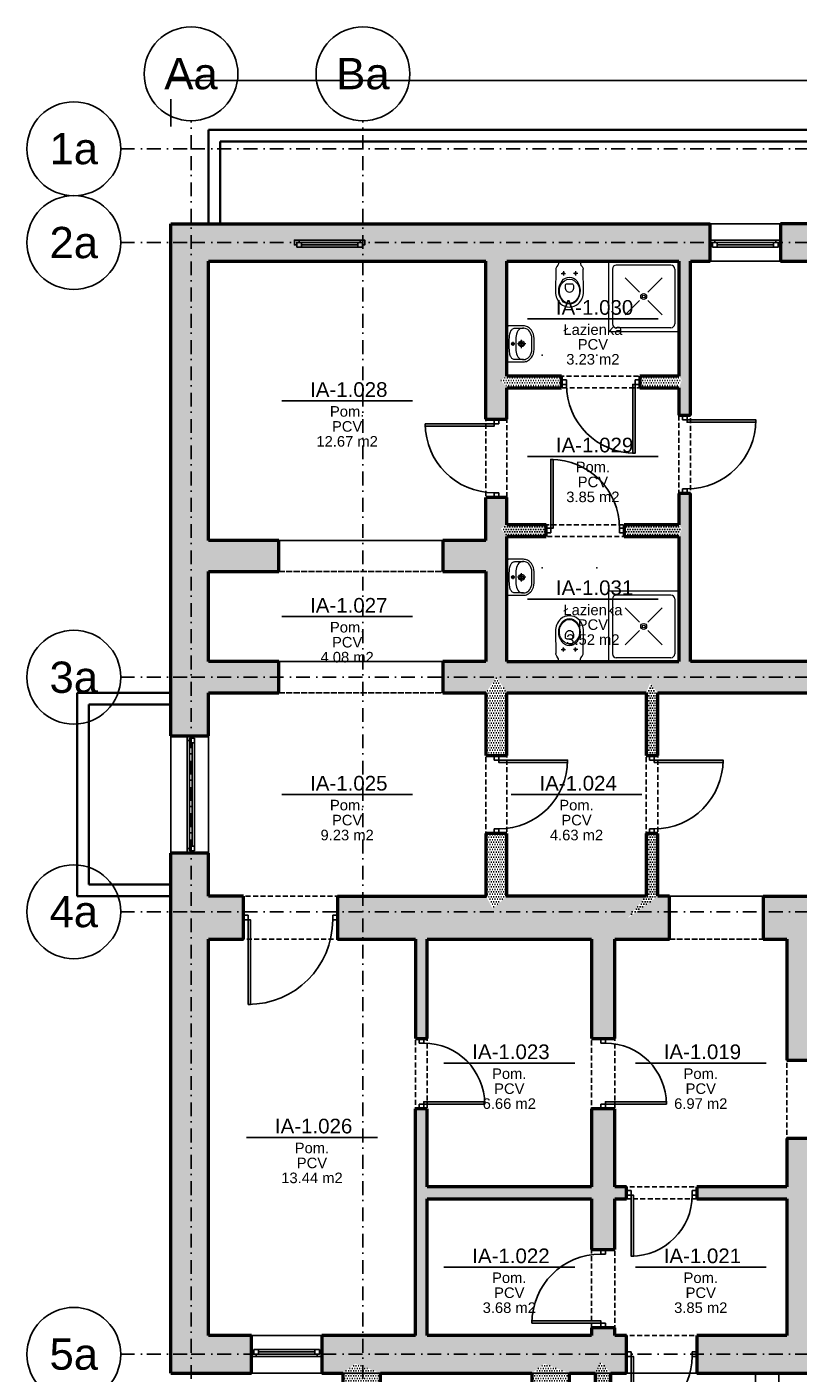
# Model space of a CAD drawing. Header units: millimetres. Extents: x 489 to 7736, y 461 to 5981.
# Tile 24 of 62: x 489 to 1476, y 4220 to 5942. Entities that reach past the tile are written whole.
import ezdxf
from ezdxf.enums import TextEntityAlignment as Align

# ---------------------------------------------------------------- set-up
doc = ezdxf.new("R2010")
doc.units = ezdxf.units.MM
doc.linetypes.add('DOT___DASHED', pattern=[33.523888, 17.638888, -8.819444, 0.01, -7.055556])
doc.linetypes.add('HIDDEN', pattern=[9.525, 6.35, -3.175])
for name, color, linetype in [('WK-Drzwi IST', 8, 'Continuous'), ('WK-EtykPom', 161, 'Continuous'), ('WK-Okna', 143, 'Continuous'), ('WK-Opisy', 143, 'Continuous'), ('WK-Otwory', 9, 'Continuous'), ('WK-Schody', 254, 'Continuous'), ('WK-Siatka', 240, 'DOT___DASHED'), ('WK-Ściany', 7, 'Continuous')]:
    doc.layers.add(name, color=color, linetype=linetype)
doc.layers.add('WK-INSTALACJE WODKAN', color=170, linetype='Continuous', lineweight=5)
doc.layers.add('WK-Pomieszczenia', color=173, linetype='Continuous', plot=False)
doc.styles.add('Arial', font='micross.ttf', dxfattribs={"width": 0.9})
pattern_1 = [(360, (699.431, 930.084), (1.5875, 3.175), [0, -3.175])]
pattern_2 = [(2e-11, (699.431, 930.084), (1.5875, 3.175), [0, -3.175])]
pattern_3 = [(360, (699.431, 930.084), (1.5875, 3.175), [0, -3.175])]
pattern_4 = [(0, (699.431, 930.084), (1.5875, 3.175), [0, -3.175])]

# ---------------------------------------------------------------- blocks, each defined once
blk = doc.blocks.new('J26b')
for p, q in [((-90, 90), (-90, 0)), ((0, 90), (-90, 90)), ((0, 0), (0, 90)), ((-85.1, 80.1), (-85.1, 9.9)), ((-10.3, 85.1), (-80.1, 85.1)), ((-5.3, 80.1), (-5.3, 9.9)), ((-50.3, 50.3), (-68.7, 68.7)), ((-39.7, 50.3), (-21.3, 68.7)), ((-68.7, 21.3), (-50.3, 39.7)), ((-39.7, 39.7), (-21.3, 21.3)), ((-90, 0), (0, 0)), ((-10.3, 4.9), (-80.1, 4.9))]:
    blk.add_line(p, q)
for radius in [3.78, 1.78]:
    blk.add_circle((-45, 45), radius)
for centre, start, end in [((-80.1, 80.1), 90, 180), ((-10.3, 80.1), 0, 90), ((-80.1, 9.9), 180, 270), ((-10.3, 9.9), 270, 0)]:
    blk.add_arc(centre, 5, start, end)
blk = doc.blocks.new('J50a')
for p, q in [((20.9, 0), (-20.9, 0)), ((-23, -2.1), (-23, -21)), ((-20, -21), (-20, -10.2)), ((2.5, -7.7), (-2.5, -7.7)), ((0, -10.1), (0, -5.2)), ((0, -24), (0, -13.5)), ((20, -10.2), (20, -21)), ((23, -21), (23, -2.1)), ((-5.3, -18.7), (5.3, -18.7))]:
    blk.add_line(p, q)
at = {"flags": 128}
for points in [[(-20.9, 0, 0.056329), (-22.2, -0.1, 0.274623), (-22.8, -0.7, 0.078029), (-23, -2.1, 0.987626)], [(20.9, 0, -0.056329), (22.2, -0.1, -0.274623), (22.8, -0.7, -0.078029), (23, -2.1, -0.987626)], [(-20, -10.2, -0.104891), (-19.5, -7.9, -0.153237), (-17.1, -5.3, -0.096443), (-12.1, -3.6, -0.04719), (-3.1, -3), (-2.7, -3, 0.009116), (2.7, -3), (3.1, -3, -0.053543), (12.9, -3.7, -0.091574), (17.4, -5.5, -0.166964), (19.7, -8.4, -0.062926), (20, -10.2, -1.040135)], [(-23, -21, 0.111521), (-21.8, -26.3, 0.123014), (-17.6, -31.3, 0.141312), (-7.1, -34.8, 0.026087), (7.1, -34.8, 0.141312), (17.6, -31.3, 0.123014), (21.8, -26.3, 0.111521), (23, -21)]]:
    blk.add_lwpolyline(points, format="xyb", dxfattribs=at)
blk.add_lwpolyline([(13.8, -30.3, 0.212121), (19.3, -24.8, 0.157769), (19.7, -18.5, 0.270169), (14.8, -13, 0.074819), (6, -11.4), (6, -11.4), (2.2, -11.2), (-2.2, -11.2), (-6, -11.4), (-6, -11.4, 0.074819), (-14.8, -13, 0.270169), (-19.7, -18.5, 0.157769), (-19.3, -24.8, 0.212121), (-13.8, -30.3, 0.110292), (-5, -32), (0, -32), (5, -32, 0.110292)], format="xyb", close=True, dxfattribs=at)
for centre, radius in [((0, -18.7), 3.78), ((0, -18.7), 2.33), ((0, -7.7), 1.73)]:
    blk.add_circle(centre, radius)
blk = doc.blocks.new('J20A')
at = {"color": 8}
for p, q in [((-10.5, -15.5), (-5, -15.5)), ((-7.7, -12.8), (-7.7, -18.1)), ((10.5, -15.5), (5, -15.5)), ((7.7, -12.8), (7.7, -18.1))]:
    blk.add_line(p, q, dxfattribs=at)
for points in [[(0, 0), (-13.2, 0, 0.361499), (-14, -0.7), (-14, -2, -0.113832), (-14.7, -4.9), (-16.1, -6.9, 0.160391), (-17.5, -10.3, -9.743295)], [(0, 0), (13.2, 0, -0.361499), (14, -0.7), (14, -2, 0.113832), (14.7, -4.9), (16.1, -6.9, -0.160391), (17.5, -10.3, 9.743295)], [(-17.5, -10.3), (-18, -38.9, 0.215306), (-11.3, -54.4, 0.363764), (11.3, -54.4, 0.215307), (18, -38.9), (17.5, -10.3)]]:
    blk.add_lwpolyline(points, format="xyb")
for points in [[(-9.3, -24.9, -0.495421), (9.3, -24.9, -0.34834), (9.3, -50.3, -0.494226), (-9.3, -50.3, -0.347612)], [(-12.8, -37.6, -0.225934), (-6.5, -24.9, -0.33442), (6.5, -24.9, -0.225682), (12.8, -37.6, -0.205421), (8.2, -50.3, -0.442489), (-8.2, -50.3, -0.205423)], [(-2.9, -28.8), (2.9, -28.8, -0.480655), (5, -31), (5, -34.7, -0.244457), (2.5, -39.1, -0.328114), (-2.5, -39.1, -0.243111), (-5, -34.8), (-5, -31, -0.480295), (-2.9, -28.8)]]:
    blk.add_lwpolyline(points, format="xyb", close=True)
for centre in [(-7.7, -15.5), (7.7, -15.5)]:
    blk.add_circle(centre, 1.15, dxfattribs=at)
for p in [(-35, 0), (35, 0), (-35, -120), (35, -120)]:
    blk.add_point(p)
blk = doc.blocks.new('WK_Pow_tag_01_50')
at = {"color": 0, "linetype": 'ByBlock'}
blk.add_line((-2.789, 0), (2.789, 0), dxfattribs=at)
at = {"color": 0, "linetype": 'ByBlock', "style": 'Arial'}
for tag, height, p in [('POWIERZCHNIE:NUMERAUTO', 0.625, (0.071, 0.482)), ('POWIERZCHNIE:NAZWA', 0.45, (0, -0.455)), ('POWIERZCHNIE_WYKOŃCZENIE:POSADZKA', 0.45, (0, -1.091)), ('POWIERZCHNIE_STYL:POWOBLICZ', 0.45, (0, -1.728))]:
    blk.add_attdef(tag, text='', height=height, dxfattribs=at).set_placement(p, align=Align.MIDDLE)
blk = doc.blocks.new('BubbleDef')
at = {"color": 0, "linetype": 'Continuous'}
blk.add_circle((0, 0), 1.5, dxfattribs=at)
at = {"color": 0, "linetype": 'Continuous', "style": 'Arial'}
blk.add_attdef('LABEL', text='', height=1, dxfattribs=at).set_placement((0, 0), align=Align.MIDDLE)

msp = doc.modelspace()

# ---------------------------------------------------------------- hatches: boundary and pattern name
at = {"layer": 'WK-Ściany', "linetype": 'Continuous', "lineweight": -3}
h = msp.add_hatch(dxfattribs=at)
h.set_pattern_fill('DOTS', color=253, scale=2, style=0)
h.set_pattern_definition(pattern_1)
h.paths.add_polyline_path([(673.68, 4219.81), (721.68, 4267.81), (721.68, 4774.81), (710.27, 4811.48), (673.68, 4829.81)], flags=0)
h.paths.add_polyline_path([(673.68, 5089.81), (709.02, 5103.14), (721.68, 5129.81), (721.68, 5244.81), (709.02, 5258.14), (673.68, 5244.81)], flags=0)
h.paths.add_polyline_path([(673.68, 5244.81), (709.02, 5258.14), (721.68, 5284.81), (721.68, 5641.81), (673.68, 5689.81)], flags=0)
h.paths.add_polyline_path([(721.68, 5074.81), (721.68, 5089.81), (709.02, 5103.14), (673.68, 5089.81), (673.68, 5074.81)], flags=0)
h.paths.add_polyline_path([(710.27, 4811.48), (721.68, 4829.81), (721.68, 4844.81), (673.68, 4844.81), (673.68, 4829.81)], flags=0)
h.paths.add_polyline_path([(721.68, 4844.81), (721.68, 4884.81), (673.68, 4884.81), (673.68, 4844.81)], flags=0)
h.paths.add_polyline_path([(673.68, 5034.81), (721.68, 5034.81), (721.68, 5074.81), (673.68, 5074.81)], flags=0)
h = msp.add_hatch(dxfattribs=at)
h.set_pattern_fill('DOTS', color=253, scale=2, style=0)
h.set_pattern_definition(pattern_2)
h.paths.add_polyline_path([(1873.68, 5689.81), (1868.68, 5656.56), (1873.68, 5641.81), (1888.68, 5641.81), (1888.68, 5689.81)], flags=0)
h.paths.add_polyline_path([(1978.68, 5689.81), (1978.68, 5641.81), (2043.68, 5641.81), (2043.68, 5689.81)], flags=0)
h.paths.add_polyline_path([(2133.68, 5689.81), (2133.68, 5641.81), (2198.68, 5641.81), (2198.68, 5689.81)], flags=0)
h.paths.add_polyline_path([(2288.68, 5689.81), (2288.68, 5641.81), (2323.68, 5641.81), (2333.68, 5673.81), (2323.68, 5689.81)], flags=0)
h.paths.add_polyline_path([(1338.68, 5689.81), (1333.68, 5656.56), (1338.68, 5641.81), (1363.68, 5641.81), (1363.68, 5689.81)], flags=0)
h.paths.add_polyline_path([(1453.68, 5689.81), (1453.68, 5641.81), (1518.68, 5641.81), (1518.68, 5689.81)], flags=0)
h.paths.add_polyline_path([(1608.68, 5689.81), (1608.68, 5641.81), (1733.68, 5641.81), (1733.68, 5689.81)], flags=0)
h.paths.add_polyline_path([(1823.68, 5689.81), (1823.68, 5641.81), (1858.68, 5641.81), (1868.68, 5656.56), (1873.68, 5689.81)], flags=0)
h.paths.add_polyline_path([(1076.68, 5689.81), (1085.68, 5655.56), (1103.68, 5641.81), (1323.68, 5641.81), (1333.68, 5656.56), (1338.68, 5689.81)], flags=0)
h.paths.add_polyline_path([(673.68, 5689.81), (721.68, 5641.81), (736.68, 5641.81), (736.68, 5689.81)], flags=0)
h.paths.add_polyline_path([(736.68, 5641.81), (1076.68, 5641.81), (1085.68, 5655.56), (1076.68, 5689.81), (736.68, 5689.81)], flags=0)
h = msp.add_hatch(dxfattribs=at)
h.set_pattern_fill('DOTS', color=253, scale=2, style=0)
h.set_pattern_definition(pattern_1)
h.paths.add_polyline_path([(1076.68, 5494.81), (1095.93, 5489.81), (1103.68, 5494.81), (1103.68, 5641.81), (1085.68, 5655.56), (1076.68, 5641.81)], flags=0)
h.paths.add_polyline_path([(1076.68, 5304.81), (1095.93, 5299.81), (1103.68, 5304.81), (1103.68, 5339.81), (1076.68, 5339.81)], flags=0)
h.paths.add_polyline_path([(1076.68, 5439.81), (1103.68, 5439.81), (1103.68, 5479.81), (1095.93, 5489.81), (1076.68, 5494.81)], flags=0)
h.paths.add_polyline_path([(1076.68, 5129.81), (1090.18, 5109.81), (1103.68, 5129.81), (1103.68, 5244.81), (1082.35, 5258.14), (1076.68, 5244.81)], flags=0)
h.paths.add_polyline_path([(1076.68, 5284.81), (1082.35, 5258.14), (1103.68, 5244.81), (1103.68, 5289.81), (1095.93, 5299.81), (1076.68, 5304.81)], flags=0)
h = msp.add_hatch(dxfattribs=at)
h.set_pattern_fill('DOTS', color=253, scale=2, style=0)
h.set_pattern_definition(pattern_3)
h.paths.add_polyline_path([(1338.68, 5641.81), (1333.68, 5656.56), (1323.68, 5641.81), (1323.68, 5494.81), (1327.43, 5489.81), (1338.68, 5494.81)], flags=0)
h.paths.add_polyline_path([(1338.68, 5494.81), (1327.43, 5489.81), (1323.68, 5479.81), (1323.68, 5444.81), (1338.68, 5444.81)], flags=0)
h.paths.add_polyline_path([(1338.68, 5344.81), (1323.68, 5344.81), (1323.68, 5304.81), (1327.43, 5299.81), (1338.68, 5304.81)], flags=0)
h.paths.add_polyline_path([(1338.68, 5304.81), (1327.43, 5299.81), (1323.68, 5289.81), (1323.68, 5129.81), (1333.68, 5117.73), (1338.68, 5129.81)], flags=0)
h = msp.add_hatch(dxfattribs=at)
h.set_pattern_fill('DOTS', color=253, scale=2, style=0)
h.set_pattern_definition(pattern_4)
h.paths.add_polyline_path([(1103.68, 5494.81), (1095.93, 5489.81), (1103.68, 5479.81), (1173.68, 5479.81), (1173.68, 5494.81)], flags=0)
h.paths.add_polyline_path([(1273.68, 5494.81), (1273.68, 5479.81), (1323.68, 5479.81), (1327.43, 5489.81), (1323.68, 5494.81)], flags=0)
h = msp.add_hatch(dxfattribs=at)
h.set_pattern_fill('DOTS', color=253, scale=2, style=0)
h.set_pattern_definition(pattern_4)
h.paths.add_polyline_path([(1103.68, 5304.81), (1095.93, 5299.81), (1103.68, 5289.81), (1153.68, 5289.81), (1153.68, 5304.81)], flags=0)
h.paths.add_polyline_path([(1253.68, 5304.81), (1253.68, 5289.81), (1323.68, 5289.81), (1327.43, 5299.81), (1323.68, 5304.81)], flags=0)
h = msp.add_hatch(dxfattribs=at)
h.set_pattern_fill('DOTS', color=253, scale=2, style=0)
h.set_pattern_definition(pattern_3)
h.paths.add_polyline_path([(1076.68, 5244.81), (1082.35, 5258.14), (1076.68, 5284.81), (1021.68, 5284.81), (1021.68, 5244.81)], flags=0)
h.paths.add_polyline_path([(811.68, 5244.81), (811.68, 5284.81), (721.68, 5284.81), (709.02, 5258.14), (721.68, 5244.81)], flags=0)
h = msp.add_hatch(dxfattribs=at)
h.set_pattern_fill('DOTS', color=253, scale=2, style=0)
h.set_pattern_definition(pattern_1)
h.paths.add_polyline_path([(3918.68, 5089.81), (3918.68, 5114.81), (3918.68, 5129.81), (3903.68, 5129.81), (3890.35, 5119.81), (3903.68, 5089.81)], flags=0)
h.paths.add_polyline_path([(3903.68, 5089.81), (3890.35, 5119.81), (3863.68, 5129.81), (3563.68, 5129.81), (3563.68, 5089.81)], flags=0)
h.paths.add_polyline_path([(3453.68, 5089.81), (3453.68, 5129.81), (3393.68, 5129.81), (3388.68, 5117.73), (3393.68, 5089.81)], flags=0)
h.paths.add_polyline_path([(3393.68, 5089.81), (3388.68, 5117.73), (3378.68, 5129.81), (3188.68, 5129.81), (3178.68, 5117.73), (3173.68, 5089.81)], flags=0)
h.paths.add_polyline_path([(3173.68, 5089.81), (3178.68, 5117.73), (3173.68, 5129.81), (2883.68, 5129.81), (2869.68, 5119.98), (2883.68, 5089.81)], flags=0)
h.paths.add_polyline_path([(2883.68, 5089.81), (2869.68, 5119.98), (2841.68, 5129.81), (2791.68, 5129.81), (2791.68, 5089.81)], flags=0)
h.paths.add_polyline_path([(2671.68, 5089.81), (2671.68, 5129.81), (2365.68, 5129.81), (2337.68, 5119.98), (2323.68, 5089.81)], flags=0)
h.paths.add_polyline_path([(2323.68, 5089.81), (2337.68, 5119.98), (2323.68, 5129.81), (2153.68, 5129.81), (2153.68, 5089.81)], flags=0)
h.paths.add_polyline_path([(2033.68, 5089.81), (2033.68, 5129.81), (1873.68, 5129.81), (1868.68, 5117.73), (1873.68, 5089.81)], flags=0)
h.paths.add_polyline_path([(1873.68, 5089.81), (1868.68, 5117.73), (1858.68, 5129.81), (1843.68, 5129.81), (1843.68, 5089.81)], flags=0)
h.paths.add_polyline_path([(1723.68, 5089.81), (1723.68, 5129.81), (1338.68, 5129.81), (1333.68, 5117.73), (1338.68, 5089.81)], flags=0)
h.paths.add_polyline_path([(1076.68, 5089.81), (1090.18, 5109.81), (1076.68, 5129.81), (1021.68, 5129.81), (1021.68, 5089.81)], flags=0)
h.paths.add_polyline_path([(811.68, 5089.81), (811.68, 5129.81), (721.68, 5129.81), (709.02, 5103.14), (721.68, 5089.81)], flags=0)
h.paths.add_polyline_path([(1338.68, 5089.81), (1333.68, 5117.73), (1323.68, 5129.81), (1281.68, 5129.81), (1286.68, 5101.89), (1296.68, 5089.81)], flags=0)
h.paths.add_polyline_path([(1281.68, 5089.81), (1286.68, 5101.89), (1281.68, 5129.81), (1103.68, 5129.81), (1090.18, 5109.81), (1103.68, 5089.81)], flags=0)
h = msp.add_hatch(dxfattribs=at)
h.set_pattern_fill('DOTS', color=253, scale=2, style=0)
h.set_pattern_definition(pattern_1)
h.paths.add_polyline_path([(1076.68, 4829.81), (1085.68, 4813.73), (1103.68, 4829.81), (1103.68, 4909.81), (1076.68, 4909.81)], flags=0)
h.paths.add_polyline_path([(1076.68, 5009.81), (1103.68, 5009.81), (1103.68, 5089.81), (1090.18, 5109.81), (1076.68, 5089.81)], flags=0)
h = msp.add_hatch(dxfattribs=at)
h.set_pattern_fill('DOTS', color=253, scale=2, style=0)
h.set_pattern_definition(pattern_1)
h.paths.add_polyline_path([(1281.68, 4829.81), (1257.93, 4801.37), (1296.68, 4829.81), (1296.68, 4909.81), (1281.68, 4909.81)], flags=0)
h.paths.add_polyline_path([(1281.68, 5009.81), (1296.68, 5009.81), (1296.68, 5089.81), (1286.68, 5101.89), (1281.68, 5089.81)], flags=0)
h = msp.add_hatch(dxfattribs=at)
h.set_pattern_fill('DOTS', color=253, scale=2, style=0)
h.set_pattern_definition(pattern_2)
h.paths.add_polyline_path([(1856.68, 4829.81), (1851.68, 4791.89), (1856.68, 4774.81), (1936.68, 4774.81), (1936.68, 4829.81)], flags=0)
h.paths.add_polyline_path([(721.68, 4829.81), (710.27, 4811.48), (721.68, 4774.81), (766.68, 4774.81), (766.68, 4829.81)], flags=0)
h.paths.add_polyline_path([(886.68, 4829.81), (886.68, 4774.81), (986.68, 4774.81), (996.68, 4791.89), (1001.68, 4829.81)], flags=0)
h.paths.add_polyline_path([(1001.68, 4829.81), (996.68, 4791.89), (1001.68, 4774.81), (1076.68, 4774.81), (1085.68, 4813.73), (1076.68, 4829.81)], flags=0)
h.paths.add_polyline_path([(1103.68, 4829.81), (1085.68, 4813.73), (1076.68, 4774.81), (1211.68, 4774.81), (1257.93, 4801.37), (1281.68, 4829.81)], flags=0)
h.paths.add_polyline_path([(1296.68, 4829.81), (1257.93, 4801.37), (1241.68, 4774.81), (1311.68, 4774.81), (1311.68, 4829.81)], flags=0)
h.paths.add_polyline_path([(1431.68, 4829.81), (1431.68, 4774.81), (1461.68, 4774.81), (1488.35, 4789.81), (1501.68, 4829.81)], flags=0)
h.paths.add_polyline_path([(1501.68, 4829.81), (1488.35, 4789.81), (1501.68, 4774.81), (1646.68, 4774.81), (1656.68, 4791.89), (1661.68, 4829.81)], flags=0)
h.paths.add_polyline_path([(1661.68, 4829.81), (1656.68, 4791.89), (1661.68, 4774.81), (1671.68, 4774.81), (1671.68, 4829.81)], flags=0)
h.paths.add_polyline_path([(1791.68, 4829.81), (1791.68, 4774.81), (1841.68, 4774.81), (1851.68, 4791.89), (1856.68, 4829.81)], flags=0)
h = msp.add_hatch(dxfattribs=at)
h.set_pattern_fill('DOTS', color=253, scale=2, style=0)
h.set_pattern_definition([(2e-12, (699.431, 930.084), (1.5875, 3.175), [0, -3.175])])
h.paths.add_polyline_path([(986.68, 4267.81), (996.68, 4253.06), (1001.68, 4267.81), (1001.68, 4442.81), (997.93, 4452.81), (986.68, 4457.81)], flags=0)
h.paths.add_polyline_path([(986.68, 4457.81), (997.93, 4452.81), (1001.68, 4457.81), (1001.68, 4557.81), (986.68, 4557.81)], flags=0)
h.paths.add_polyline_path([(986.68, 4647.81), (1001.68, 4647.81), (1001.68, 4774.81), (996.68, 4791.89), (986.68, 4774.81)], flags=0)
h = msp.add_hatch(dxfattribs=at)
h.set_pattern_fill('DOTS', color=253, scale=2, style=0)
h.set_pattern_definition([(2e-12, (699.431, 930.084), (1.5875, 3.175), [0, -3.175])])
h.paths.add_polyline_path([(1211.68, 4267.81), (1231.68, 4254.31), (1241.68, 4267.81), (1241.68, 4277.81), (1211.68, 4277.81)], flags=0)
h.paths.add_polyline_path([(1211.68, 4377.81), (1241.68, 4377.81), (1241.68, 4442.81), (1226.68, 4450.31), (1211.68, 4442.81)], flags=0)
h.paths.add_polyline_path([(1211.68, 4457.81), (1226.68, 4450.31), (1241.68, 4457.81), (1241.68, 4557.81), (1211.68, 4557.81)], flags=0)
h.paths.add_polyline_path([(1211.68, 4647.81), (1241.68, 4647.81), (1241.68, 4774.81), (1257.93, 4801.37), (1211.68, 4774.81)], flags=0)
h = msp.add_hatch(dxfattribs=at)
h.set_pattern_fill('DOTS', color=253, scale=2, style=0)
h.set_pattern_definition([(2e-12, (699.431, 930.084), (1.5875, 3.175), [0, -3.175])])
h.paths.add_polyline_path([(1461.68, 4267.81), (1488.35, 4255.14), (1501.68, 4267.81), (1501.68, 4457.81), (1473.77, 4452.81), (1461.68, 4442.81)], flags=0)
h.paths.add_polyline_path([(1461.68, 4457.81), (1473.77, 4452.81), (1501.68, 4457.81), (1501.68, 4519.81), (1461.68, 4519.81)], flags=0)
h.paths.add_polyline_path([(1461.68, 4619.81), (1501.68, 4634.81), (1501.68, 4774.81), (1488.35, 4789.81), (1461.68, 4774.81)], flags=0)
h = msp.add_hatch(dxfattribs=at)
h.set_pattern_fill('DOTS', color=253, scale=2, style=0)
h.set_pattern_definition(pattern_4)
h.paths.add_polyline_path([(1501.68, 4634.81), (1461.68, 4619.81), (1661.68, 4619.81), (1656.68, 4631.06), (1646.68, 4634.81)], flags=0)
h.paths.add_polyline_path([(1661.68, 4634.81), (1656.68, 4631.06), (1661.68, 4619.81), (1841.68, 4619.81), (1845.43, 4629.81), (1841.68, 4634.81)], flags=0)
h = msp.add_hatch(dxfattribs=at)
h.set_pattern_fill('DOTS', color=253, scale=2, style=0)
h.set_pattern_definition(pattern_4)
h.paths.add_polyline_path([(1001.68, 4457.81), (997.93, 4452.81), (1001.68, 4442.81), (1211.68, 4442.81), (1226.68, 4450.31), (1211.68, 4457.81)], flags=0)
h.paths.add_polyline_path([(1241.68, 4457.81), (1226.68, 4450.31), (1241.68, 4442.81), (1256.68, 4442.81), (1256.68, 4457.81)], flags=0)
h.paths.add_polyline_path([(1346.68, 4457.81), (1346.68, 4442.81), (1461.68, 4442.81), (1473.77, 4452.81), (1461.68, 4457.81)], flags=0)
h = msp.add_hatch(dxfattribs=at)
h.set_pattern_fill('DOTS', color=253, scale=2, angle=360, style=0)
h.set_pattern_definition([(360, (699.431, 930.084), (1.5875, 3.175), [0, -3.175])])
h.paths.add_polyline_path([(2996.68, 4267.81), (2986.68, 4254.31), (2966.68, 4267.81), (2946.68, 4267.81), (2946.68, 4219.81), (3021.68, 4219.81), (3021.68, 4267.81)], flags=0)
h.paths.add_polyline_path([(3111.68, 4267.81), (3111.68, 4219.81), (3171.68, 4219.81), (3171.68, 4267.81)], flags=0)
h.paths.add_polyline_path([(3261.68, 4267.81), (3261.68, 4219.81), (3471.68, 4219.81), (3471.68, 4267.81), (3336.68, 4267.81), (3296.68, 4256.81), (3276.68, 4267.81)], flags=0)
h.paths.add_polyline_path([(3561.68, 4267.81), (3561.68, 4219.81), (3621.68, 4219.81), (3621.68, 4267.81)], flags=0)
h.paths.add_polyline_path([(3711.68, 4267.81), (3711.68, 4219.81), (3921.68, 4219.81), (3921.68, 4267.81)], flags=0)
h.paths.add_polyline_path([(4011.68, 4267.81), (4011.68, 4219.81), (4071.68, 4219.81), (4071.68, 4267.81)], flags=0)
h.paths.add_polyline_path([(4161.68, 4267.81), (4161.68, 4219.81), (4371.68, 4219.81), (4371.68, 4267.81), (4293.68, 4267.81), (4283.68, 4253.06), (4278.68, 4267.81)], flags=0)
h.paths.add_polyline_path([(2401.68, 4267.81), (2391.68, 4254.31), (2371.68, 4267.81), (2361.68, 4267.81), (2361.68, 4219.81), (2556.68, 4219.81), (2556.68, 4267.81)], flags=0)
h.paths.add_polyline_path([(2646.68, 4267.81), (2646.68, 4219.81), (2706.68, 4219.81), (2706.68, 4267.81)], flags=0)
h.paths.add_polyline_path([(2796.68, 4267.81), (2796.68, 4219.81), (2856.68, 4219.81), (2856.68, 4267.81)], flags=0)
h.paths.add_polyline_path([(1856.68, 4267.81), (1851.68, 4253.06), (1841.68, 4267.81), (1761.68, 4267.81), (1761.68, 4219.81), (1971.68, 4219.81), (1971.68, 4267.81)], flags=0)
h.paths.add_polyline_path([(2061.68, 4267.81), (2061.68, 4219.81), (2121.68, 4219.81), (2121.68, 4267.81)], flags=0)
h.paths.add_polyline_path([(2211.68, 4267.81), (2211.68, 4219.81), (2271.68, 4219.81), (2271.68, 4267.81)], flags=0)
h.paths.add_polyline_path([(1501.68, 4267.81), (1488.35, 4255.14), (1461.68, 4267.81), (1346.68, 4267.81), (1346.68, 4219.81), (1521.68, 4219.81), (1521.68, 4267.81)], flags=0)
h.paths.add_polyline_path([(1611.68, 4267.81), (1611.68, 4219.81), (1671.68, 4219.81), (1671.68, 4267.81)], flags=0)
h.paths.add_polyline_path([(1241.68, 4267.81), (1231.68, 4254.31), (1211.68, 4267.81), (1211.68, 4267.81), (1001.68, 4267.81), (996.68, 4253.06), (986.68, 4267.81), (866.68, 4267.81), (866.68, 4219.81), (893.68, 4219.81), (909.68, 4231.81), (941.68, 4219.81), (1135.68, 4219.81), (1151.68, 4231.81), (1183.68, 4219.81), (1216.68, 4219.81), (1223.35, 4234.14), (1236.68, 4219.81), (1256.68, 4219.81), (1256.68, 4267.81)], flags=0)
h.paths.add_polyline_path([(721.68, 4267.81), (673.68, 4219.81), (776.68, 4219.81), (776.68, 4267.81)], flags=0)
h.paths.add_polyline_path([(4461.68, 4267.81), (4461.68, 4219.81), (4551.68, 4219.81), (4551.68, 4253.81), (4551.68, 4257.8), (4551.68, 4257.8), (4551.68, 4267.81), (4503.68, 4267.81)], flags=0)
h = msp.add_hatch(dxfattribs=at)
h.set_pattern_fill('DOTS', color=253, scale=2, style=0)
h.set_pattern_definition(pattern_3)
h.paths.add_polyline_path([(941.68, 4219.81), (909.68, 4231.81), (893.68, 4219.81), (893.68, 3964.81), (941.68, 3964.81)], flags=0)
h = msp.add_hatch(dxfattribs=at)
h.set_pattern_fill('DOTS', color=253, scale=2, style=0)
h.set_pattern_definition([(360, (699.431, 930.084), (1.5875, 3.175), [0, -3.175])])
h.paths.add_polyline_path([(1183.68, 4219.81), (1151.68, 4231.81), (1135.68, 4219.81), (1135.68, 3964.81), (1183.68, 4012.81)], flags=0)
h = msp.add_hatch(dxfattribs=at)
h.set_pattern_fill('DOTS', color=253, scale=2, style=0)
h.set_pattern_definition([(7e-12, (699.431, 930.084), (1.5875, 3.175), [0, -3.175])])
h.paths.add_polyline_path([(1236.68, 4219.81), (1223.35, 4234.14), (1216.68, 4219.81), (1216.68, 4079.81), (1236.68, 4099.81)], flags=0)

# ---------------------------------------------------------------- linework, layer by layer
at = {"layer": 'WK-Drzwi IST', "color": 8, "linetype": 'Continuous', "lineweight": -3}
for points in [[(1179.68, 5490.31), (1173.68, 5490.31), (1173.68, 5484.31), (1179.68, 5484.31)], [(1267.68, 5484.31), (1264.68, 5484.31), (1264.68, 5396.31), (1267.68, 5396.31)], [(1267.68, 5490.31), (1273.68, 5490.31), (1273.68, 5484.31), (1267.68, 5484.31)], [(1328.18, 5438.81), (1328.18, 5444.81), (1334.18, 5444.81), (1334.18, 5438.81)], [(1087.18, 5433.81), (1087.18, 5430.81), (999.18, 5430.81), (999.18, 5433.81)], [(1093.18, 5433.81), (1093.18, 5439.81), (1087.18, 5439.81), (1087.18, 5433.81)], [(1334.18, 5438.81), (1334.18, 5435.81), (1422.18, 5435.81), (1422.18, 5438.81)], [(1159.68, 5300.31), (1162.68, 5300.31), (1162.68, 5388.31), (1159.68, 5388.31)], [(1093.18, 5345.81), (1093.18, 5339.81), (1087.18, 5339.81), (1087.18, 5345.81)], [(1328.18, 5350.81), (1328.18, 5344.81), (1334.18, 5344.81), (1334.18, 5350.81)], [(1159.68, 5294.31), (1153.68, 5294.31), (1153.68, 5300.31), (1159.68, 5300.31)], [(1247.68, 5294.31), (1253.68, 5294.31), (1253.68, 5300.31), (1247.68, 5300.31)], [(1087.18, 5003.81), (1087.18, 5009.81), (1093.18, 5009.81), (1093.18, 5003.81)], [(1093.18, 5003.81), (1093.18, 5000.81), (1181.18, 5000.81), (1181.18, 5003.81)], [(1286.18, 5003.81), (1286.18, 5009.81), (1292.18, 5009.81), (1292.18, 5003.81)], [(1292.18, 5003.81), (1292.18, 5000.81), (1380.18, 5000.81), (1380.18, 5003.81)], [(1087.18, 4915.81), (1087.18, 4909.81), (1093.18, 4909.81), (1093.18, 4915.81)], [(1286.18, 4915.81), (1286.18, 4909.81), (1292.18, 4909.81), (1292.18, 4915.81)], [(772.68, 4805.31), (766.68, 4805.31), (766.68, 4799.31), (772.68, 4799.31)], [(880.68, 4805.31), (886.68, 4805.31), (886.68, 4799.31), (880.68, 4799.31)], [(772.68, 4799.31), (775.68, 4799.31), (775.68, 4691.31), (772.68, 4691.31)], [(991.18, 4641.81), (991.18, 4647.81), (997.18, 4647.81), (997.18, 4641.81)], [(1223.68, 4641.81), (1223.68, 4647.81), (1229.68, 4647.81), (1229.68, 4641.81)], [(991.18, 4563.81), (991.18, 4557.81), (997.18, 4557.81), (997.18, 4563.81)], [(997.18, 4563.81), (997.18, 4566.81), (1075.18, 4566.81), (1075.18, 4563.81)], [(1223.68, 4563.81), (1223.68, 4557.81), (1229.68, 4557.81), (1229.68, 4563.81)], [(1229.68, 4563.81), (1229.68, 4566.81), (1307.68, 4566.81), (1307.68, 4563.81)], [(1262.68, 4453.31), (1256.68, 4453.31), (1256.68, 4447.31), (1262.68, 4447.31)], [(1262.68, 4447.31), (1265.68, 4447.31), (1265.68, 4369.31), (1262.68, 4369.31)], [(1340.68, 4453.31), (1346.68, 4453.31), (1346.68, 4447.31), (1340.68, 4447.31)], [(1229.68, 4371.81), (1229.68, 4377.81), (1223.68, 4377.81), (1223.68, 4371.81)], [(1223.68, 4283.81), (1223.68, 4286.81), (1135.68, 4286.81), (1135.68, 4283.81)], [(1229.68, 4283.81), (1229.68, 4277.81), (1223.68, 4277.81), (1223.68, 4283.81)], [(1262.68, 4246.81), (1256.68, 4246.81), (1256.68, 4240.81), (1262.68, 4240.81)], [(1262.68, 4240.81), (1265.68, 4240.81), (1265.68, 4162.81), (1262.68, 4162.81)], [(1340.68, 4246.81), (1346.68, 4246.81), (1346.68, 4240.81), (1340.68, 4240.81)]]:
    msp.add_lwpolyline(points, close=True, dxfattribs=at)
for centre, start, end in [((1267.68, 5484.31), 180, 270), ((1334.18, 5438.81), 270, 0), ((1159.68, 5300.31), 0, 90), ((1093.18, 5003.81), 270, 0), ((1292.18, 5003.81), 270, 0), ((1223.68, 4283.81), 90, 180)]:
    msp.add_arc(centre, 88, start, end, dxfattribs=at)
at = {"layer": 'WK-Drzwi IST', "color": 8, "linetype": 'Continuous', "lineweight": -3, "extrusion": (0, 0, -1)}
for centre, radius, start, end in [((-1087.18, 5433.81), 88, 270, 0), ((-772.68, 4799.31), 108, 180, 270), ((-997.18, 4563.81), 78, 90, 180), ((-1229.68, 4563.81), 78, 90, 180), ((-1262.68, 4447.31), 78, 180, 270), ((-1262.68, 4240.81), 78, 180, 270)]:
    msp.add_arc(centre, radius, start, end, dxfattribs=at)
at = {"layer": 'WK-Okna', "color": 143, "linetype": 'Continuous', "lineweight": -3}
for p, q in [((831.68, 5689.81), (921.68, 5689.81)), ((1363.68, 5689.81), (1453.68, 5689.81)), ((837.68, 5668.81), (915.68, 5668.81)), ((840.68, 5659.81), (840.68, 5665.81)), ((912.68, 5659.81), (912.68, 5665.81)), ((1369.68, 5668.81), (1447.68, 5668.81)), ((1372.68, 5659.81), (1372.68, 5665.81)), ((1444.68, 5659.81), (1444.68, 5665.81)), ((840.68, 5662.81), (912.68, 5662.81)), ((1372.68, 5662.81), (1444.68, 5662.81)), ((831.68, 5641.81), (921.68, 5641.81)), ((1363.68, 5641.81), (1453.68, 5641.81)), ((673.68, 4884.81), (673.68, 5034.81)), ((694.68, 4890.81), (694.68, 5028.81)), ((721.68, 4884.81), (721.68, 5034.81)), ((703.68, 5025.81), (697.68, 5025.81)), ((700.68, 4893.81), (700.68, 5025.81)), ((703.68, 4893.81), (697.68, 4893.81)), ((776.68, 4267.81), (866.68, 4267.81)), ((782.68, 4240.81), (860.68, 4240.81)), ((785.68, 4249.81), (785.68, 4243.81)), ((785.68, 4246.81), (857.68, 4246.81)), ((857.68, 4249.81), (857.68, 4243.81)), ((776.68, 4219.81), (866.68, 4219.81))]:
    msp.add_line(p, q, dxfattribs=at)
for points in [[(837.68, 5668.81), (831.68, 5668.81), (831.68, 5662.81), (834.68, 5662.81), (834.68, 5665.81), (837.68, 5665.81)], [(834.68, 5659.81), (834.68, 5665.81), (918.68, 5665.81), (918.68, 5659.81)], [(915.68, 5668.81), (921.68, 5668.81), (921.68, 5662.81), (918.68, 5662.81), (918.68, 5665.81), (915.68, 5665.81)], [(1369.68, 5668.81), (1363.68, 5668.81), (1363.68, 5662.81), (1366.68, 5662.81), (1366.68, 5665.81), (1369.68, 5665.81)], [(1366.68, 5659.81), (1366.68, 5665.81), (1450.68, 5665.81), (1450.68, 5659.81)], [(1447.68, 5668.81), (1453.68, 5668.81), (1453.68, 5662.81), (1450.68, 5662.81), (1450.68, 5665.81), (1447.68, 5665.81)], [(694.68, 5028.81), (694.68, 5034.81), (700.68, 5034.81), (700.68, 5031.81), (697.68, 5031.81), (697.68, 5028.81)], [(703.68, 4887.81), (697.68, 4887.81), (697.68, 5031.81), (703.68, 5031.81)], [(694.68, 4890.81), (694.68, 4884.81), (700.68, 4884.81), (700.68, 4887.81), (697.68, 4887.81), (697.68, 4890.81)], [(782.68, 4240.81), (776.68, 4240.81), (776.68, 4246.81), (779.68, 4246.81), (779.68, 4243.81), (782.68, 4243.81)], [(779.68, 4249.81), (779.68, 4243.81), (863.68, 4243.81), (863.68, 4249.81)], [(860.68, 4240.81), (866.68, 4240.81), (866.68, 4246.81), (863.68, 4246.81), (863.68, 4243.81), (860.68, 4243.81)]]:
    msp.add_lwpolyline(points, close=True, dxfattribs=at)
at = {"layer": 'WK-Opisy', "ltscale": 1.3}
msp.add_line((673.68, 5848.96), (673.68, 5814.07), dxfattribs=at)
msp.add_lwpolyline([(673.68, 5873.08), (5813.68, 5873.08)], dxfattribs=at)
at = {"layer": 'WK-Opisy'}
msp.add_lwpolyline([(673.68, 5689.81), (673.68, 4219.81), (893.68, 4219.81), (1183.68, 4219.81), (4553.68, 4219.8), (4553.68, 3218.31), (5747.68, 3218.31), (5747.68, 4239.81), (5813.68, 4239.81), (5813.68, 4787.81), (5813.68, 5739.81), (4493.68, 5739.81), (4493.68, 5691.81), (2883.68, 5689.81), (2883.68, 5809.81), (2323.68, 5809.81), (2323.68, 5689.81)], close=True, dxfattribs=at)
at = {"layer": 'WK-Otwory', "color": 9, "linetype": 'HIDDEN', "lineweight": -3}
for p, q in [((1363.68, 5689.81), (1453.68, 5689.81)), ((1363.68, 5641.81), (1453.68, 5641.81)), ((811.68, 5284.81), (1021.68, 5284.81)), ((811.68, 5244.81), (1021.68, 5244.81)), ((811.68, 5129.81), (1021.68, 5129.81)), ((811.68, 5089.81), (1021.68, 5089.81)), ((673.68, 4884.81), (673.68, 5034.81)), ((721.68, 4884.81), (721.68, 5034.81)), ((1311.68, 4829.81), (1431.68, 4829.81)), ((1311.68, 4774.81), (1431.68, 4774.81)), ((866.68, 4267.81), (776.68, 4267.81)), ((866.68, 4219.81), (776.68, 4219.81))]:
    msp.add_line(p, q, dxfattribs=at)
at = {"layer": 'WK-Otwory', "color": 9, "linetype": 'Continuous', "lineweight": -3}
for p, q in [((1363.68, 5689.81), (1363.68, 5641.81)), ((1453.68, 5689.81), (1453.68, 5641.81)), ((811.68, 5284.81), (811.68, 5244.81)), ((1021.68, 5284.81), (1021.68, 5244.81)), ((811.68, 5129.81), (811.68, 5089.81)), ((1021.68, 5129.81), (1021.68, 5089.81)), ((673.68, 5034.81), (721.68, 5034.81)), ((673.68, 4884.81), (721.68, 4884.81)), ((1311.68, 4829.81), (1311.68, 4774.81)), ((1431.68, 4829.81), (1431.68, 4774.81)), ((776.68, 4219.81), (776.68, 4267.81)), ((866.68, 4219.81), (866.68, 4267.81))]:
    msp.add_line(p, q, dxfattribs=at)
at = {"layer": 'WK-Pomieszczenia', "color": 173, "linetype": 'HIDDEN', "lineweight": -3}
for p, q in [((721.68, 5641.81), (721.68, 5284.81)), ((721.68, 5641.81), (1076.68, 5641.81)), ((1076.68, 5284.81), (1076.68, 5641.81)), ((1323.68, 5641.81), (1103.68, 5641.81)), ((1103.68, 5641.81), (1103.68, 5494.81)), ((1323.68, 5494.81), (1323.68, 5641.81)), ((1858.68, 5641.81), (1338.68, 5641.81)), ((1338.68, 5129.81), (1338.68, 5641.81)), ((1103.68, 5494.81), (1323.68, 5494.81)), ((1323.68, 5479.81), (1103.68, 5479.81)), ((1103.68, 5479.81), (1103.68, 5304.81)), ((1323.68, 5304.81), (1323.68, 5479.81)), ((1103.68, 5304.81), (1323.68, 5304.81)), ((1323.68, 5289.81), (1103.68, 5289.81)), ((1103.68, 5129.81), (1103.68, 5289.81)), ((1323.68, 5129.81), (1323.68, 5289.81)), ((721.68, 5284.81), (1076.68, 5284.81)), ((1076.68, 5244.81), (721.68, 5244.81)), ((721.68, 5244.81), (721.68, 5129.81)), ((1076.68, 5129.81), (1076.68, 5244.81)), ((721.68, 5129.81), (1076.68, 5129.81)), ((1103.68, 5129.81), (1323.68, 5129.81)), ((1338.68, 5129.81), (1858.68, 5129.81)), ((721.68, 4829.81), (721.68, 5089.81)), ((1076.68, 5089.81), (721.68, 5089.81)), ((1076.68, 4829.81), (1076.68, 5089.81)), ((1281.68, 5089.81), (1103.68, 5089.81)), ((1103.68, 5089.81), (1103.68, 4829.81)), ((1281.68, 4829.81), (1281.68, 5089.81)), ((1296.68, 5089.81), (1296.68, 4829.81)), ((4566.68, 5089.81), (1296.68, 5089.81)), ((721.68, 4829.81), (1076.68, 4829.81)), ((1103.68, 4829.81), (1281.68, 4829.81)), ((1296.68, 4829.81), (4566.68, 4829.81)), ((986.68, 4774.81), (721.68, 4774.81)), ((721.68, 4774.81), (721.68, 4267.81)), ((986.68, 4267.81), (986.68, 4774.81)), ((1001.68, 4774.81), (1211.68, 4774.81)), ((1001.68, 4774.81), (1001.68, 4457.81)), ((1211.68, 4457.81), (1211.68, 4774.81)), ((1461.68, 4774.81), (1241.68, 4774.81)), ((1241.68, 4774.81), (1241.68, 4457.81)), ((1461.68, 4457.81), (1461.68, 4774.81)), ((1001.68, 4457.81), (1211.68, 4457.81)), ((1211.68, 4442.81), (1001.68, 4442.81)), ((1001.68, 4442.81), (1001.68, 4267.81)), ((1211.68, 4267.81), (1211.68, 4442.81)), ((1241.68, 4457.81), (1461.68, 4457.81)), ((1461.68, 4442.81), (1241.68, 4442.81)), ((1241.68, 4442.81), (1241.68, 4267.81)), ((1461.68, 4267.81), (1461.68, 4442.81)), ((721.68, 4267.81), (986.68, 4267.81)), ((1001.68, 4267.81), (1211.68, 4267.81)), ((1241.68, 4267.81), (1461.68, 4267.81))]:
    msp.add_line(p, q, dxfattribs=at)
at = {"layer": 'WK-Schody', "ltscale": 0.5}
for p, q in [((1421.67, 4219.81), (1421.67, 4099.81)), ((1451.67, 4219.81), (1451.67, 4099.81))]:
    msp.add_line(p, q, dxfattribs=at)
at = {"layer": 'WK-Siatka', "color": 240, "linetype": 'DOT___DASHED', "lineweight": -3}
for p, q in [((699.43, 5785.65), (699.43, 5821.53)), ((919.39, 5785.65), (919.39, 5821.53)), ((609.43, 5785.65), (699.43, 5785.65)), ((699.43, 3640.81), (699.43, 5785.65)), ((699.43, 5785.65), (5789.68, 5785.65)), ((919.39, 3640.81), (919.39, 5785.65)), ((609.43, 5665.81), (699.43, 5665.81)), ((699.43, 5665.81), (5789.68, 5665.81)), ((609.43, 5109.81), (699.43, 5109.81)), ((699.43, 5109.81), (5789.68, 5109.81)), ((609.43, 4809.81), (699.43, 4809.81)), ((699.43, 4809.81), (5789.68, 4809.81)), ((609.43, 4243.81), (699.43, 4243.81)), ((699.43, 4243.81), (5789.68, 4243.81))]:
    msp.add_line(p, q, dxfattribs=at)
at = {"layer": 'WK-Ściany', "color": 7, "linetype": 'Continuous', "lineweight": 35}
for p, q in [((721.68, 5809.81), (721.68, 5689.81)), ((2323.68, 5809.81), (721.68, 5809.81)), ((736.68, 5689.81), (736.68, 5794.81)), ((736.68, 5794.81), (2323.68, 5794.81)), ((721.68, 5689.81), (736.68, 5689.81)), ((673.68, 5089.81), (553.68, 5089.81)), ((553.68, 5089.81), (553.68, 4829.81)), ((673.68, 5074.81), (673.68, 5089.81)), ((568.68, 5074.81), (673.68, 5074.81)), ((568.68, 4844.81), (568.68, 5074.81)), ((673.68, 4844.81), (568.68, 4844.81)), ((673.68, 4829.81), (673.68, 4844.81)), ((553.68, 4829.81), (673.68, 4829.81))]:
    msp.add_line(p, q, dxfattribs=at)
at = {"layer": 'WK-Ściany', "color": 7, "linetype": 'Continuous', "lineweight": 50}
for p, q in [((673.68, 5034.81), (673.68, 5689.81)), ((673.68, 5689.81), (1363.68, 5689.81)), ((1363.68, 5641.81), (1363.68, 5689.81)), ((1453.68, 5689.81), (1453.68, 5641.81)), ((1518.68, 5689.81), (1453.68, 5689.81)), ((721.68, 5284.81), (721.68, 5641.81)), ((721.68, 5641.81), (1076.68, 5641.81)), ((1076.68, 5439.81), (1076.68, 5641.81)), ((1103.68, 5641.81), (1323.68, 5641.81)), ((1103.68, 5494.81), (1103.68, 5641.81)), ((1323.68, 5641.81), (1323.68, 5494.81)), ((1338.68, 5641.81), (1363.68, 5641.81)), ((1338.68, 5444.81), (1338.68, 5641.81)), ((1453.68, 5641.81), (1518.68, 5641.81)), ((1173.68, 5494.81), (1103.68, 5494.81)), ((1173.68, 5479.81), (1173.68, 5494.81)), ((1273.68, 5494.81), (1273.68, 5479.81)), ((1323.68, 5494.81), (1273.68, 5494.81)), ((1103.68, 5439.81), (1103.68, 5479.81)), ((1103.68, 5479.81), (1173.68, 5479.81)), ((1273.68, 5479.81), (1323.68, 5479.81)), ((1323.68, 5479.81), (1323.68, 5444.81)), ((1323.68, 5444.81), (1338.68, 5444.81)), ((1076.68, 5439.81), (1103.68, 5439.81)), ((1076.68, 5284.81), (1076.68, 5339.81)), ((1103.68, 5339.81), (1076.68, 5339.81)), ((1103.68, 5304.81), (1103.68, 5339.81)), ((1338.68, 5344.81), (1323.68, 5344.81)), ((1323.68, 5344.81), (1323.68, 5304.81)), ((1338.68, 5129.81), (1338.68, 5344.81)), ((1153.68, 5304.81), (1103.68, 5304.81)), ((1153.68, 5289.81), (1153.68, 5304.81)), ((1253.68, 5304.81), (1253.68, 5289.81)), ((1323.68, 5304.81), (1253.68, 5304.81)), ((1103.68, 5129.81), (1103.68, 5289.81)), ((1103.68, 5289.81), (1153.68, 5289.81)), ((1253.68, 5289.81), (1323.68, 5289.81)), ((1323.68, 5289.81), (1323.68, 5129.81)), ((811.68, 5284.81), (721.68, 5284.81)), ((811.68, 5244.81), (811.68, 5284.81)), ((1076.68, 5284.81), (1021.68, 5284.81)), ((1021.68, 5284.81), (1021.68, 5244.81)), ((721.68, 5129.81), (721.68, 5244.81)), ((721.68, 5244.81), (811.68, 5244.81)), ((1021.68, 5244.81), (1076.68, 5244.81)), ((1076.68, 5244.81), (1076.68, 5129.81)), ((811.68, 5129.81), (721.68, 5129.81)), ((811.68, 5089.81), (811.68, 5129.81)), ((1076.68, 5129.81), (1021.68, 5129.81)), ((1021.68, 5129.81), (1021.68, 5089.81)), ((1103.68, 5129.81), (1323.68, 5129.81)), ((1723.68, 5129.81), (1338.68, 5129.81)), ((721.68, 5034.81), (721.68, 5089.81)), ((721.68, 5089.81), (811.68, 5089.81)), ((1021.68, 5089.81), (1076.68, 5089.81)), ((1076.68, 5089.81), (1076.68, 5009.81)), ((1103.68, 5089.81), (1281.68, 5089.81)), ((1103.68, 5009.81), (1103.68, 5089.81)), ((1281.68, 5089.81), (1281.68, 5009.81)), ((1296.68, 5089.81), (1723.68, 5089.81)), ((1296.68, 5009.81), (1296.68, 5089.81)), ((673.68, 5034.81), (721.68, 5034.81)), ((1076.68, 5009.81), (1103.68, 5009.81)), ((1281.68, 5009.81), (1296.68, 5009.81)), ((1103.68, 4909.81), (1076.68, 4909.81)), ((1076.68, 4909.81), (1076.68, 4829.81)), ((1103.68, 4829.81), (1103.68, 4909.81)), ((1296.68, 4909.81), (1281.68, 4909.81)), ((1281.68, 4909.81), (1281.68, 4829.81)), ((1296.68, 4829.81), (1296.68, 4909.81)), ((721.68, 4884.81), (673.68, 4884.81)), ((673.68, 4219.81), (673.68, 4884.81)), ((721.68, 4829.81), (721.68, 4884.81)), ((766.68, 4829.81), (721.68, 4829.81)), ((766.68, 4774.81), (766.68, 4829.81)), ((886.68, 4829.81), (1076.68, 4829.81)), ((886.68, 4829.81), (886.68, 4774.81)), ((1281.68, 4829.81), (1103.68, 4829.81)), ((1311.68, 4829.81), (1296.68, 4829.81)), ((1311.68, 4774.81), (1311.68, 4829.81)), ((1431.68, 4829.81), (1671.68, 4829.81)), ((1431.68, 4829.81), (1431.68, 4774.81)), ((721.68, 4267.81), (721.68, 4774.81)), ((721.68, 4774.81), (766.68, 4774.81)), ((886.68, 4774.81), (986.68, 4774.81)), ((986.68, 4774.81), (986.68, 4647.81)), ((1001.68, 4774.81), (1211.68, 4774.81)), ((1001.68, 4647.81), (1001.68, 4774.81)), ((1211.68, 4774.81), (1211.68, 4647.81)), ((1241.68, 4774.81), (1311.68, 4774.81)), ((1241.68, 4647.81), (1241.68, 4774.81)), ((1431.68, 4774.81), (1461.68, 4774.81)), ((1461.68, 4774.81), (1461.68, 4619.81)), ((986.68, 4647.81), (1001.68, 4647.81)), ((1211.68, 4647.81), (1241.68, 4647.81)), ((1461.68, 4619.81), (1841.68, 4619.81)), ((1001.68, 4557.81), (986.68, 4557.81)), ((986.68, 4267.81), (986.68, 4557.81)), ((1001.68, 4457.81), (1001.68, 4557.81)), ((1241.68, 4557.81), (1211.68, 4557.81)), ((1211.68, 4557.81), (1211.68, 4457.81)), ((1241.68, 4457.81), (1241.68, 4557.81)), ((1501.68, 4519.81), (1461.68, 4519.81)), ((1461.68, 4519.81), (1461.68, 4457.81)), ((1211.68, 4457.81), (1001.68, 4457.81)), ((1001.68, 4267.81), (1001.68, 4442.81)), ((1001.68, 4442.81), (1211.68, 4442.81)), ((1211.68, 4442.81), (1211.68, 4377.81)), ((1256.68, 4457.81), (1241.68, 4457.81)), ((1241.68, 4377.81), (1241.68, 4442.81)), ((1241.68, 4442.81), (1256.68, 4442.81)), ((1256.68, 4442.81), (1256.68, 4457.81)), ((1346.68, 4457.81), (1346.68, 4442.81)), ((1461.68, 4457.81), (1346.68, 4457.81)), ((1346.68, 4442.81), (1461.68, 4442.81)), ((1461.68, 4442.81), (1461.68, 4267.81)), ((1211.68, 4377.81), (1241.68, 4377.81)), ((1241.68, 4277.81), (1211.68, 4277.81)), ((1211.68, 4277.81), (1211.68, 4267.81)), ((1241.68, 4267.81), (1241.68, 4277.81)), ((776.68, 4267.81), (721.68, 4267.81)), ((776.68, 4219.81), (776.68, 4267.81)), ((986.68, 4267.81), (866.68, 4267.81)), ((866.68, 4267.81), (866.68, 4219.81)), ((1211.68, 4267.81), (1001.68, 4267.81)), ((1256.68, 4267.81), (1241.68, 4267.81)), ((1256.68, 4219.81), (1256.68, 4267.81)), ((1461.68, 4267.81), (1346.68, 4267.81)), ((1346.68, 4267.81), (1346.68, 4219.81)), ((673.68, 4219.81), (776.68, 4219.81)), ((866.68, 4219.81), (893.68, 4219.81)), ((893.68, 4219.81), (893.68, 3964.81)), ((941.68, 4219.81), (1135.68, 4219.81)), ((941.68, 3964.81), (941.68, 4219.81)), ((1135.68, 4219.81), (1135.68, 3964.81)), ((1183.68, 4219.81), (1216.68, 4219.81)), ((1183.68, 4012.81), (1183.68, 4219.81)), ((1216.68, 4219.81), (1216.68, 4079.81)), ((1236.68, 4219.81), (1256.68, 4219.81)), ((1236.68, 4099.81), (1236.68, 4219.81)), ((1346.68, 4219.81), (1521.68, 4219.81))]:
    msp.add_line(p, q, dxfattribs=at)

# ---------------------------------------------------------------- block references
at = {"layer": 'WK-EtykPom', "color": 161, "linetype": 'Continuous', "lineweight": -3, "ltscale": 1.3, "xscale": 30, "yscale": 30, "zscale": 40}
for p, values in [((1213.68, 5568.31), {'POWIERZCHNIE_WYKOŃCZENIE:POSADZKA': 'PCV', 'POWIERZCHNIE:NUMERAUTO': 'IA-1.030', 'POWIERZCHNIE:NAZWA': 'Łazienka', 'POWIERZCHNIE_STYL:POWOBLICZ': '3.23 m2'}), ((899.18, 5463.31), {'POWIERZCHNIE_WYKOŃCZENIE:POSADZKA': 'PCV', 'POWIERZCHNIE:NUMERAUTO': 'IA-1.028', 'POWIERZCHNIE:NAZWA': 'Pom.', 'POWIERZCHNIE_STYL:POWOBLICZ': '12.67 m2'}), ((1213.68, 5392.31), {'POWIERZCHNIE_WYKOŃCZENIE:POSADZKA': 'PCV', 'POWIERZCHNIE:NUMERAUTO': 'IA-1.029', 'POWIERZCHNIE:NAZWA': 'Pom.', 'POWIERZCHNIE_STYL:POWOBLICZ': '3.85 m2'}), ((1213.68, 5209.81), {'POWIERZCHNIE_WYKOŃCZENIE:POSADZKA': 'PCV', 'POWIERZCHNIE:NUMERAUTO': 'IA-1.031', 'POWIERZCHNIE:NAZWA': 'Łazienka', 'POWIERZCHNIE_STYL:POWOBLICZ': '3.52 m2'}), ((899.18, 5187.31), {'POWIERZCHNIE_WYKOŃCZENIE:POSADZKA': 'PCV', 'POWIERZCHNIE:NUMERAUTO': 'IA-1.027', 'POWIERZCHNIE:NAZWA': 'Pom.', 'POWIERZCHNIE_STYL:POWOBLICZ': '4.08 m2'}), ((899.18, 4959.81), {'POWIERZCHNIE_WYKOŃCZENIE:POSADZKA': 'PCV', 'POWIERZCHNIE:NUMERAUTO': 'IA-1.025', 'POWIERZCHNIE:NAZWA': 'Pom.', 'POWIERZCHNIE_STYL:POWOBLICZ': '9.23 m2'}), ((1192.68, 4959.81), {'POWIERZCHNIE_WYKOŃCZENIE:POSADZKA': 'PCV', 'POWIERZCHNIE:NUMERAUTO': 'IA-1.024', 'POWIERZCHNIE:NAZWA': 'Pom.', 'POWIERZCHNIE_STYL:POWOBLICZ': '4.63 m2'}), ((1106.68, 4616.31), {'POWIERZCHNIE_WYKOŃCZENIE:POSADZKA': 'PCV', 'POWIERZCHNIE:NUMERAUTO': 'IA-1.023', 'POWIERZCHNIE:NAZWA': 'Pom.', 'POWIERZCHNIE_STYL:POWOBLICZ': '6.66 m2'}), ((1351.68, 4616.31), {'POWIERZCHNIE_WYKOŃCZENIE:POSADZKA': 'PCV', 'POWIERZCHNIE:NUMERAUTO': 'IA-1.019', 'POWIERZCHNIE:NAZWA': 'Pom.', 'POWIERZCHNIE_STYL:POWOBLICZ': '6.97 m2'}), ((854.18, 4521.31), {'POWIERZCHNIE_WYKOŃCZENIE:POSADZKA': 'PCV', 'POWIERZCHNIE:NUMERAUTO': 'IA-1.026', 'POWIERZCHNIE:NAZWA': 'Pom.', 'POWIERZCHNIE_STYL:POWOBLICZ': '13.44 m2'}), ((1106.68, 4355.31), {'POWIERZCHNIE_WYKOŃCZENIE:POSADZKA': 'PCV', 'POWIERZCHNIE:NUMERAUTO': 'IA-1.022', 'POWIERZCHNIE:NAZWA': 'Pom.', 'POWIERZCHNIE_STYL:POWOBLICZ': '3.68 m2'}), ((1351.68, 4355.31), {'POWIERZCHNIE_WYKOŃCZENIE:POSADZKA': 'PCV', 'POWIERZCHNIE:NUMERAUTO': 'IA-1.021', 'POWIERZCHNIE:NAZWA': 'Pom.', 'POWIERZCHNIE_STYL:POWOBLICZ': '3.85 m2'})]:
    msp.add_blockref('WK_Pow_tag_01_50', p, dxfattribs=at).add_auto_attribs(values)
at = {"layer": 'WK-INSTALACJE WODKAN', "color": 170, "linetype": 'Continuous', "lineweight": 5}
for name, p in [('J20A', (1183.68, 5641.81)), ('J26b', (1323.68, 5551.81)), ('J26b', (1323.68, 5129.81))]:
    msp.add_blockref(name, p, dxfattribs=at)
for name, p, rotation in [('J50a', (1103.68, 5536.13), 89.99999999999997), ('J50a', (1103.68, 5237.63), 89.99999999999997), ('J20A', (1183.68, 5129.81), 180)]:
    msp.add_blockref(name, p, dxfattribs=dict(at, rotation=rotation))
at = {"layer": 'WK-Siatka', "color": 240, "linetype": 'DOT___DASHED', "lineweight": -3, "ltscale": 1.3, "xscale": 40, "yscale": 40, "zscale": 40}
for p, values in [((699.43, 5881.53), {'LABEL': 'Aa'}), ((919.39, 5881.53), {'LABEL': 'Ba'}), ((549.43, 5785.65), {'LABEL': '1a'}), ((549.43, 5665.81), {'LABEL': '2a'}), ((549.43, 5109.81), {'LABEL': '3a'}), ((549.43, 4809.81), {'LABEL': '4a'}), ((549.43, 4243.81), {'LABEL': '5a'})]:
    msp.add_blockref('BubbleDef', p, dxfattribs=at).add_auto_attribs(values)

doc.saveas('drawing.dxf')
